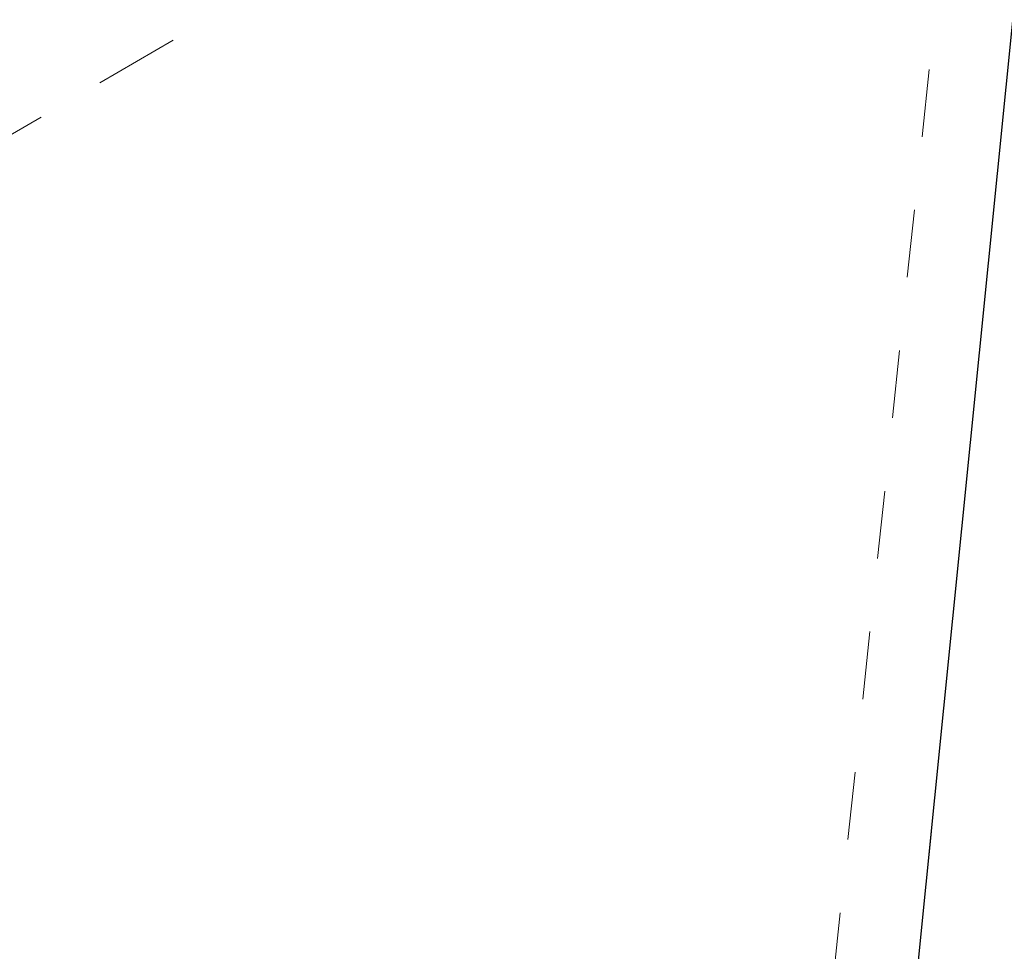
# Model space of a CAD drawing. Extents: x 1620708 to 2082925, y 607056 to 634194.
# Tile 44 of 256: x 1620916.64 to 1620918.1, y 607316.87 to 607318.25. Entities that reach past the tile are written whole.
import ezdxf

# ---------------------------------------------------------------- set-up
doc = ezdxf.new("R2010")
doc.units = 0
doc.header["$MEASUREMENT"] = 0
for name, pattern in [('bexisting', [0.125, 0.0625, -0.0625]), ('DGN Style 5', [0.190142, 0.081489, -0.108652]), ('HIDDEN2', [0.1875, 0.125, -0.0625])]:
    doc.linetypes.add(name, pattern=pattern)
for name, color, linetype, lineweight in [('BR_P_Slab_Object', 3, 'Continuous', 30), ('BR_X_Slab_Object', 6, 'bexisting', 13), ('PV_X_Walk', 120, 'DGN Style 5', 0)]:
    doc.layers.add(name, color=color, linetype=linetype, lineweight=lineweight)
doc.layers.add('DT_X_Contour_Minor', color=1, linetype='HIDDEN2', lineweight=9, transparency=0.5)

msp = doc.modelspace()

# ---------------------------------------------------------------- linework, layer by layer
at = {"layer": 'BR_P_Slab_Object'}
msp.add_line((1620917.3137, 607310.3264), (1620923.9429, 607376.4382), dxfattribs=at)
at = {"layer": 'BR_X_Slab_Object'}
msp.add_line((1620923.6218, 607373.2355), (1620917.5737, 607312.9192), dxfattribs=at)
at = {"layer": 'DT_X_Contour_Minor', "transparency": 33554559, "elevation": 1046, "flags": 128}
msp.add_lwpolyline([(1621016.387, 607385.5492), (1621016.16, 607385.4121), (1621015.0219, 607384.7292), (1621013.1345, 607383.5981), (1621010.4978, 607382.0189), (1621002.4676, 607377.2103), (1620999.8069, 607375.6133), (1620997.8475, 607374.4285), (1620996.5892, 607373.656), (1620996.0322, 607373.2959), (1620995.4818, 607372.8852), (1620995.2404, 607372.7246), (1620994.9289, 607372.5511), (1620994.5474, 607372.3646), (1620994.0959, 607372.1651), (1620988.3757, 607369.743), (1620977.2635, 607365.0378), (1620974.5132, 607363.8508), (1620972.5029, 607362.9323), (1620971.2328, 607362.2822), (1620970.7027, 607361.9007), (1620970.276, 607361.2411), (1620970.1345, 607360.9973), (1620970.0303, 607360.7608), (1620969.9633, 607360.5315), (1620969.9335, 607360.3094), (1620969.9036, 607359.7267), (1620969.8835, 607359.4872), (1620969.8457, 607359.2055), (1620969.7903, 607358.8818), (1620969.7171, 607358.5159), (1620969.4983, 607357.4842), (1620969.4178, 607357.1325), (1620969.3403, 607356.8511), (1620969.2657, 607356.6399), (1620969.1941, 607356.4991), (1620969.0073, 607356.2172), (1620968.6772, 607355.9905), (1620967.8269, 607355.5219), (1620966.4564, 607354.8115), (1620964.5658, 607353.8592), (1620958.8307, 607350.9971), (1620957.0563, 607349.8253), (1620956.0344, 607348.4564), (1620955.7651, 607346.8905), (1620956.2483, 607345.1275), (1620958.5403, 607340.1634), (1620959.1053, 607338.4506), (1620959.0811, 607337.0354), (1620958.4678, 607335.9176), (1620957.2654, 607335.0973), (1620953.2735, 607333.3066), (1620951.9604, 607332.7178), (1620951.0152, 607332.2944), (1620950.4377, 607332.0363), (1620950.2281, 607331.9437), (1620949.1189, 607331.5143), (1620948.5969, 607331.2707), (1620947.4548, 607330.7039), (1620945.6927, 607329.8138), (1620943.3105, 607328.6006), (1620936.1312, 607324.9344), (1620933.5193, 607323.6629), (1620931.0681, 607322.598), (1620928.7774, 607321.7397), (1620926.6474, 607321.088), (1620921.1816, 607319.6256), (1620919.3563, 607319.1156), (1620917.9799, 607318.6826), (1620917.0524, 607318.3265), (1620916.5737, 607318.0473), (1620915.8957, 607317.4054), (1620915.4872, 607317.3256), (1620914.7705, 607317.5676), (1620913.7455, 607318.1313), (1620912.4122, 607319.0169), (1620908.4456, 607321.8074), (1620907.1045, 607322.7437), (1620906.0562, 607323.46), (1620905.3006, 607323.9562), (1620904.8377, 607324.2323), (1620903.9938, 607324.675), (1620903.7091, 607324.8211), (1620903.4881, 607324.9273), (1620903.3306, 607324.9937), (1620903.2368, 607325.0202), (1620903.0715, 607325.0377), (1620902.7819, 607324.8732), (1620902.0372, 607324.3664), (1620900.8374, 607323.5174), (1620899.1825, 607322.3261), (1620894.1625, 607318.6931), (1620892.5062, 607317.4986), (1620891.3024, 607316.6396), (1620890.5511, 607316.1163), (1620890.2522, 607315.9286), (1620890.0586, 607315.8756), (1620889.9668, 607315.8469), (1620889.8369, 607315.8006), (1620889.6688, 607315.7365), (1620889.4624, 607315.6548), (1620888.8612, 607315.4134), (1620888.4135, 607315.2242), (1620887.5212, 607314.8375), (1620886.1844, 607314.2533), (1620884.4031, 607313.4717), (1620879.06, 607311.1241), (1620877.1127, 607310.2317), (1620875.278, 607309.315), (1620873.556, 607308.3742), (1620871.9465, 607307.4092), (1620867.8049, 607304.8036), (1620866.3712, 607303.9206), (1620865.1762, 607303.2259), (1620864.2199, 607302.7196), (1620863.5024, 607302.4015), (1620861.9074, 607301.8044), (1620861.3445, 607301.5928), (1620860.852, 607301.406), (1620860.43, 607301.2438), (1620860.0784, 607301.1064), (1620859.2348, 607300.773), (1620858.561, 607300.5149), (1620857.1723, 607299.9908), (1620855.0687, 607299.2005), (1620854.7321, 607299.0744)], dxfattribs=at)
at = {"layer": 'PV_X_Walk', "flags": 128}
msp.add_lwpolyline([(1620923.497, 607373.048), (1620925.58, 607372.925), (1620930.057, 607374.946), (1620930.041, 607374.452), (1620930.649, 607374.729), (1620927.975, 607349.421), (1620924.809, 607317.904), (1620924.263, 607317.601), (1620924.22, 607317.173), (1620918.98, 607314.769), (1620918.848, 607313.56), (1620917.511, 607313.687), (1620920.361, 607340.682)], close=True, dxfattribs=at)

doc.saveas('drawing.dxf')
